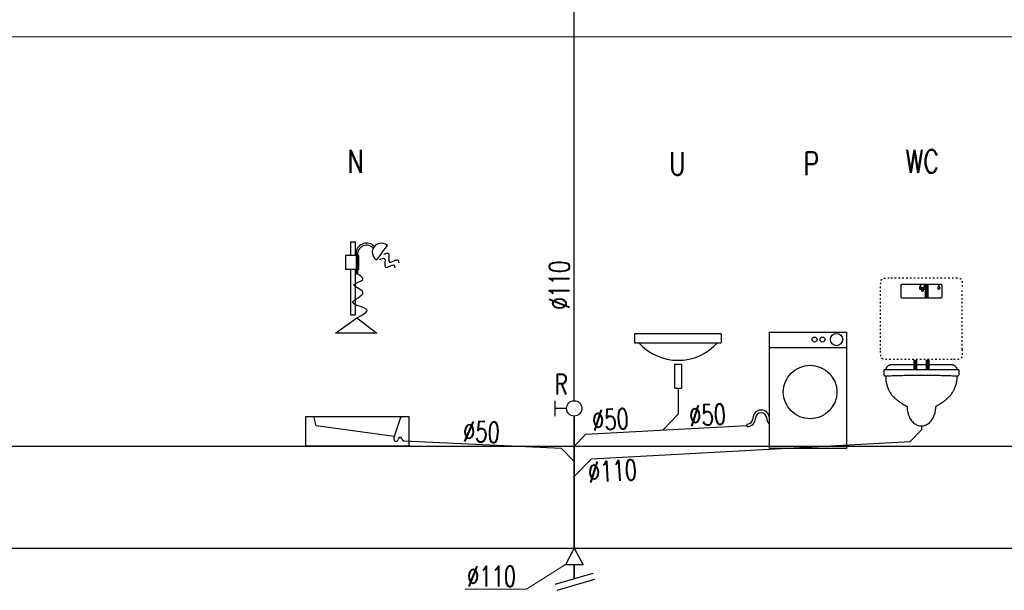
# Model space of a CAD drawing. Extents: x -220312 to -8310, y -91840 to 81907.
# Tile 125 of 128: x -42594 to -34878, y -44481 to -40008. Entities that reach past the tile are written whole.
import ezdxf

# ---------------------------------------------------------------- set-up
doc = ezdxf.new("R2010")
doc.units = 0
doc.header["$MEASUREMENT"] = 0
doc.linetypes.add('ACAD_ISO03W100', pattern=[30, 12, -18])
for name, color, linetype in [('#armatura', 7, 'Continuous'), ('_opis', 3, 'Continuous'), ('_TABELA', 7, 'Continuous')]:
    doc.layers.add(name, color=color, linetype=linetype)
for name, color, linetype, lineweight in [('#kan.san', 34, 'Continuous', 30), ('#ks', 34, 'Continuous', 30), ('IS_Kanalizacja_sanitarna_grawitacyjna', 34, 'ACAD_ISO03W100', 30), ('Istniejące stropy_Nr_Pióra__5', 7, 'Continuous', 13)]:
    doc.layers.add(name, color=color, linetype=linetype, lineweight=lineweight)
doc.styles.add('ROMANS', font='romans.shx', dxfattribs={"width": 0.85, "height": 0.11})

msp = doc.modelspace()

# ---------------------------------------------------------------- linework, layer by layer
at = {"layer": '#armatura', "color": 3, "linetype": 'Continuous', "ltscale": 0.5}
for p, q in [((-39997.8, -41856.4), (-39997.8, -41750.7)), ((-39997.8, -41750.7), (-39963.1, -41750.7)), ((-39963.1, -41856.4), (-39963.1, -41750.7)), ((-39754.7, -41835.3), (-39711.9, -41779.2)), ((-39936.1, -41856.4), (-40041.3, -41856.4)), ((-40041.3, -41856.4), (-40041.3, -41966.1)), ((-39958.1, -41829.9), (-39958.1, -41999.4)), ((-39945.3, -41852.8), (-39945.3, -41999.4)), ((-39936.1, -41966.1), (-39936.1, -41856.4)), ((-39754.7, -41835.3), (-39797.5, -41891.3)), ((-39936.1, -41966.1), (-40041.3, -41966.1)), ((-39997.8, -42322.6), (-39997.8, -41966.1)), ((-39963.1, -42322.6), (-39963.1, -41966.1)), ((-39945.3, -41999.4), (-39958.1, -41999.4)), ((-40119.3, -42465.2), (-39952.8, -42345.8)), ((-39997.8, -42322.6), (-39963.1, -42322.6)), ((-39952.8, -42345.8), (-39796.4, -42465.2)), ((-39796.4, -42465.2), (-40119.3, -42465.2))]:
    msp.add_line(p, q, dxfattribs=at)
at = {"layer": '#armatura', "color": 3, "ltscale": 0.008}
for p, q in [((-37096.7, -42470.5), (-37777, -42470.5)), ((-37777, -42470.5), (-37777, -42540.2)), ((-37096.7, -42470.5), (-37096.7, -42540.2)), ((-37777, -42540.2), (-37096.7, -42540.2)), ((-37460, -42897.5), (-37460, -42710)), ((-37460, -42710), (-37408.5, -42710)), ((-37408.5, -42710), (-37408.5, -42897.5)), ((-37460, -42897.5), (-37408.5, -42897.5))]:
    msp.add_line(p, q, dxfattribs=at)
at = {"layer": '#armatura', "color": 3}
for p, q in [((-36719, -42577.7), (-36114.2, -42577.7)), ((-36893, -43198.3), (-36893, -43177.9)), ((-39659.7, -43298.1), (-39659.7, -43275.1))]:
    msp.add_line(p, q, dxfattribs=at)
msp.add_lwpolyline([(-36114.2, -43370.5), (-36719, -43370.5), (-36719, -42458.8), (-36114.2, -42458.8)], close=True, dxfattribs=at)
at = {"layer": '#armatura', "color": 3, "linetype": 'Continuous', "ltscale": 0.5}
for points in [[(-39545.2, -43352.5), (-40350.2, -43352.5), (-40350.2, -43120.2), (-39545.2, -43120.2)], [(-39659.7, -43275.1), (-40269.3, -43190.9), (-40289.6, -43120.2), (-39605.8, -43120.2)]]:
    msp.add_lwpolyline(points, close=True, dxfattribs=at)
at = {"layer": '#armatura', "color": 3}
for centre, radius in [((-36364.5, -42515.6), 19.6), ((-36302.2, -42515.6), 19.6), ((-36192.4, -42515.6), 48.5), ((-36399.7, -42927), 209.9)]:
    msp.add_circle(centre, radius, dxfattribs=at)
at = {"layer": '#armatura', "color": 3, "linetype": 'Continuous', "ltscale": 0.5}
for centre, radius, start, end in [((-39875.3, -41843.1), 83.9, 43.41787, 170.91581), ((-39875.6, -41846.5), 70, 42.07049, 185.16329), ((-39760.2, -41831.1), 70.9, 47.06684, 238.18928)]:
    msp.add_arc(centre, radius, start, end, dxfattribs=at)
at = {"layer": '#armatura', "color": 3, "ltscale": 0.008}
msp.add_arc((-37434.2, -42264.8), 413.7, 221.51789, 318.25744, dxfattribs=at)
at = {"layer": '#armatura', "color": 3}
for centre, radius, start, end in [((-36783.7, -43133.5), 64.8, 3.41258, 180), ((-36783.7, -43133.5), 44.4, 0, 180), ((-36893, -43133.5), 64.8, 270, 0), ((-36893, -43133.5), 44.4, 270, 0), ((-36674.5, -43131.1), 64.8, 182.12873, 226.6652), ((-39612.8, -43298.1), 15.7, 0.00003, 180.00003), ((-39644.1, -43298.1), 15.7, 180.00003, 0.00003)]:
    msp.add_arc(centre, radius, start, end, dxfattribs=at)
at = {"layer": '#armatura', "color": 3, "linetype": 'Continuous', "ltscale": 0.5}
for points in [[(-39772.6, -41888.6), (-39735.9, -41880.1), (-39726, -41949.2), (-39659.7, -41933.7), (-39654.1, -41954.8)], [(-39741.5, -41847.7), (-39704.9, -41839.3), (-39695, -41908.3), (-39628.7, -41892.8), (-39623, -41914)], [(-39952.8, -42345.8), (-39873.7, -42282.5), (-39982.4, -42221.9), (-39904, -42146.2), (-39974.8, -42085.6), (-39904, -42045.1), (-39951.7, -41999.4)]]:
    msp.add_spline(points, degree=3, dxfattribs=at)
at = {"layer": '#kan.san', "color": 34, "ltscale": 0.5}
for p, q in [((-37434.2, -42897.5), (-37433.6, -43100.5)), ((-37433.2, -43100.1), (-37555, -43225.6)), ((-38157.4, -43258.3), (-36893, -43189.6)), ((-35527.2, -43192.5), (-35527.2, -43223.9)), ((-38157.4, -43258.3), (-38248.4, -43352.5)), ((-35527.2, -43223.9), (-35615.1, -43314.8)), ((-39597.1, -43298.1), (-39581.9, -43313.3)), ((-38348.2, -43368.8), (-39581.9, -43313.3)), ((-38114.1, -43450.6), (-35615.1, -43314.8)), ((-38348.2, -43368.8), (-38248.4, -43472)), ((-38114.1, -43450.6), (-38248.4, -43589.6))]:
    msp.add_line(p, q, dxfattribs=at)
at = {"layer": '#kan.san', "color": 34}
for p, q in [((-38400.7, -42995.2), (-38400.7, -43115.2)), ((-38308.6, -43055.2), (-38400.7, -43055.2)), ((-38248.4, -44390.1), (-38248.4, -44282))]:
    msp.add_line(p, q, dxfattribs=at)
at = {"layer": '#kan.san', "color": 3, "lineweight": -3, "ltscale": 0.01, "const_width": 32}
for points in [[(-35487.2, -42080.5), (-35487.2, -42192.5)], [(-35575.2, -42672.5), (-35575.2, -42752.5)], [(-35479.2, -42672.5), (-35479.2, -42752.5)]]:
    msp.add_lwpolyline(points, dxfattribs=at)
at = {"layer": '#kan.san', "color": 34}
msp.add_circle((-38248.4, -43055.2), 60.2, dxfattribs=at)
at = {"layer": '#kan.san', "color": 3, "linetype": 'ACAD_ISO03W100', "lineweight": -3}
for points, knots in [([(-35847.2, -42112.5), (-35847.2, -42105.9), (-35847.2, -42093.8), (-35846.9, -42077.4), (-35845.9, -42064.1), (-35843.9, -42053.6), (-35840.3, -42045.4), (-35834.3, -42039.4), (-35826.1, -42035.8), (-35815.6, -42033.8), (-35802.3, -42032.8), (-35785.9, -42032.5), (-35773.8, -42032.5), (-35767.2, -42032.5)], [0, 0, 0, 0, 0.01243432, 0.02261803, 0.03080098, 0.03729996, 0.0425926, 0.04742706, 0.0527197, 0.05921868, 0.06740164, 0.07758535, 0.09001967, 0.09001967, 0.09001967, 0.09001967]), ([(-35287.2, -42032.5), (-35280.6, -42032.5), (-35268.5, -42032.5), (-35252.1, -42032.8), (-35238.8, -42033.8), (-35228.3, -42035.8), (-35220.1, -42039.4), (-35214.2, -42045.4), (-35210.5, -42053.6), (-35208.5, -42064.1), (-35207.5, -42077.4), (-35207.2, -42093.8), (-35207.2, -42105.9), (-35207.2, -42112.5)], [0, 0, 0, 0, 0.01243432, 0.02261803, 0.03080098, 0.03729996, 0.0425926, 0.04742706, 0.0527197, 0.05921868, 0.06740164, 0.07758535, 0.09001967, 0.09001967, 0.09001967, 0.09001967]), ([(-35767.2, -42672.5), (-35773.8, -42672.5), (-35785.9, -42672.5), (-35802.3, -42672.2), (-35815.6, -42671.2), (-35826.1, -42669.2), (-35834.3, -42665.5), (-35840.3, -42659.6), (-35843.9, -42651.3), (-35845.9, -42640.8), (-35846.9, -42627.6), (-35847.2, -42611.2), (-35847.2, -42599.1), (-35847.2, -42592.5)], [0, 0, 0, 0, 0.01243432, 0.02261803, 0.03080098, 0.03729996, 0.0425926, 0.04742706, 0.0527197, 0.05921868, 0.06740164, 0.07758535, 0.09001967, 0.09001967, 0.09001967, 0.09001967]), ([(-35207.2, -42592.5), (-35207.2, -42599.1), (-35207.2, -42611.2), (-35207.5, -42627.6), (-35208.5, -42640.8), (-35210.5, -42651.3), (-35214.2, -42659.6), (-35220.1, -42665.5), (-35228.3, -42669.2), (-35238.8, -42671.2), (-35252.1, -42672.2), (-35268.5, -42672.5), (-35280.6, -42672.5), (-35287.2, -42672.5)], [0, 0, 0, 0, 0.01243432, 0.02261803, 0.03080098, 0.03729996, 0.0425926, 0.04742706, 0.0527197, 0.05921868, 0.06740164, 0.07758535, 0.09001967, 0.09001967, 0.09001967, 0.09001967]), ([(-35287.2, -42672.5), (-35301.1, -42672.5), (-35328.1, -42672.5), (-35367.4, -42672.5), (-35404.9, -42672.5), (-35441.7, -42672.5), (-35478.8, -42672.5), (-35517.4, -42672.5), (-35558.5, -42672.5), (-35603.2, -42672.5), (-35652.6, -42672.5), (-35707.8, -42672.5), (-35746.6, -42672.5), (-35767.2, -42672.5)], [0, 0, 0, 0, 0.0261458, 0.0504884, 0.073704, 0.0964688, 0.1194591, 0.1433509, 0.1688204, 0.196544, 0.2271976, 0.2614576, 0.3, 0.3, 0.3, 0.3])]:
    msp.add_open_spline(points, degree=3, knots=knots, dxfattribs=at)
for points in [[(-35767.2, -42032.5), (-35752.7, -42032.5), (-35723.6, -42032.5), (-35679.9, -42032.5), (-35636.3, -42032.5), (-35592.7, -42032.5), (-35549, -42032.5), (-35505.4, -42032.5), (-35461.7, -42032.5), (-35418.1, -42032.5), (-35374.5, -42032.5), (-35330.8, -42032.5), (-35301.7, -42032.5), (-35287.2, -42032.5)], [(-35847.2, -42592.5), (-35847.2, -42577.9), (-35847.2, -42548.9), (-35847.2, -42505.2), (-35847.2, -42461.6), (-35847.2, -42417.9), (-35847.2, -42374.3), (-35847.2, -42330.7), (-35847.2, -42287), (-35847.2, -42243.4), (-35847.2, -42199.8), (-35847.2, -42156.1), (-35847.2, -42127), (-35847.2, -42112.5)], [(-35207.2, -42592.5), (-35207.2, -42577.9), (-35207.2, -42548.9), (-35207.2, -42505.2), (-35207.2, -42461.6), (-35207.2, -42417.9), (-35207.2, -42374.3), (-35207.2, -42330.7), (-35207.2, -42287), (-35207.2, -42243.4), (-35207.2, -42199.8), (-35207.2, -42156.1), (-35207.2, -42127), (-35207.2, -42112.5)]]:
    msp.add_open_spline(points, degree=3, dxfattribs=at)
at = {"layer": '#kan.san', "color": 3, "lineweight": -3, "ltscale": 0.01}
for points, knots in [([(-35687.2, -42112.5), (-35687.2, -42109.8), (-35687.2, -42105), (-35687.1, -42098.4), (-35686.7, -42093.1), (-35685.9, -42088.9), (-35684.4, -42085.7), (-35682, -42083.3), (-35678.7, -42081.8), (-35674.5, -42081), (-35669.3, -42080.6), (-35662.7, -42080.5), (-35657.9, -42080.5), (-35655.2, -42080.5)], [0, 0, 0, 0, 0.00497373, 0.00904721, 0.01232039, 0.01491998, 0.01703704, 0.01897083, 0.02108788, 0.02368747, 0.02696065, 0.03103414, 0.03600787, 0.03600787, 0.03600787, 0.03600787]), ([(-35687.2, -42160.5), (-35687.2, -42158.5), (-35687.2, -42154.8), (-35687.2, -42149.7), (-35687.2, -42145.4), (-35687.2, -42141.6), (-35687.2, -42138.2), (-35687.2, -42134.8), (-35687.2, -42131.3), (-35687.2, -42127.6), (-35687.2, -42123.2), (-35687.2, -42118.1), (-35687.2, -42114.5), (-35687.2, -42112.5)], [0, 0, 0, 0, 0.00374155, 0.00687453, 0.00953418, 0.01185575, 0.01397446, 0.01602554, 0.01814425, 0.02046582, 0.02312547, 0.02625845, 0.03, 0.03, 0.03, 0.03]), ([(-35655.2, -42080.5), (-35647, -42080.5), (-35631.3, -42080.5), (-35608.8, -42080.5), (-35588, -42080.5), (-35568.3, -42080.5), (-35548.8, -42080.5), (-35528.9, -42080.5), (-35507.8, -42080.5), (-35484.9, -42080.5), (-35459.4, -42080.5), (-35430.5, -42080.5), (-35410.1, -42080.5), (-35399.2, -42080.5)], [0, 0, 0, 0, 0.015447, 0.0293614, 0.0421938, 0.0543952, 0.0664162, 0.0787077, 0.0917205, 0.1059053, 0.121713, 0.1395943, 0.16, 0.16, 0.16, 0.16]), ([(-35535.2, -42088.5), (-35535.2, -42089.2), (-35535.3, -42090.7), (-35535.9, -42092.9), (-35536.6, -42095.1), (-35537.6, -42097.2), (-35538.7, -42099.4), (-35539.7, -42101.6), (-35540.8, -42103.7), (-35541.8, -42105.9), (-35542.5, -42108.1), (-35543.1, -42110.3), (-35543.2, -42111.8), (-35543.2, -42112.5)], [0, 0, 0, 0, 0.0013686, 0.00276912, 0.00421381, 0.00569952, 0.00721335, 0.0087371, 0.01025093, 0.01173665, 0.01318133, 0.01458185, 0.01595045, 0.01595045, 0.01595045, 0.01595045]), ([(-35543.2, -42112.5), (-35543.2, -42112.6), (-35543.2, -42112.8), (-35543.2, -42113.3), (-35543, -42114), (-35542.8, -42114.9), (-35542.5, -42116), (-35541.9, -42117.1), (-35541.2, -42118.1), (-35540.1, -42119.1), (-35538.8, -42119.9), (-35537.1, -42120.4), (-35535.9, -42120.5), (-35535.2, -42120.5)], [0, 0, 0, 0, 0.000116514, 0.000436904, 0.000919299, 0.001525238, 0.002221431, 0.002982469, 0.003794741, 0.004661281, 0.005605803, 0.006672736, 0.007921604, 0.007921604, 0.007921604, 0.007921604]), ([(-35527.2, -42112.5), (-35527.2, -42111.8), (-35527.3, -42110.3), (-35527.9, -42108.1), (-35528.6, -42105.9), (-35529.6, -42103.7), (-35530.7, -42101.6), (-35531.7, -42099.4), (-35532.8, -42097.2), (-35533.8, -42095.1), (-35534.5, -42092.9), (-35535.1, -42090.7), (-35535.2, -42089.2), (-35535.2, -42088.5)], [0, 0, 0, 0, 0.0013686, 0.00276912, 0.00421381, 0.00569952, 0.00721335, 0.0087371, 0.01025093, 0.01173665, 0.01318133, 0.01458185, 0.01595045, 0.01595045, 0.01595045, 0.01595045]), ([(-35535.2, -42120.5), (-35534.5, -42120.5), (-35533.3, -42120.4), (-35531.6, -42119.9), (-35530.3, -42119.1), (-35529.3, -42118.1), (-35528.5, -42117.1), (-35527.9, -42116), (-35527.6, -42114.9), (-35527.4, -42114), (-35527.3, -42113.3), (-35527.2, -42112.8), (-35527.2, -42112.6), (-35527.2, -42112.5)], [0, 0, 0, 0, 0.001248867, 0.002315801, 0.003260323, 0.004126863, 0.004939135, 0.005700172, 0.006396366, 0.007002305, 0.007484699, 0.007805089, 0.007921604, 0.007921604, 0.007921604, 0.007921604]), ([(-35519.2, -42104.5), (-35519.2, -42105.2), (-35519.3, -42106.7), (-35519.9, -42108.9), (-35520.6, -42111.1), (-35521.6, -42113.2), (-35522.7, -42115.4), (-35523.7, -42117.6), (-35524.8, -42119.7), (-35525.8, -42121.9), (-35526.5, -42124.1), (-35527.1, -42126.3), (-35527.2, -42127.8), (-35527.2, -42128.5)], [0, 0, 0, 0, 0.0013686, 0.00276912, 0.00421381, 0.00569952, 0.00721335, 0.0087371, 0.01025093, 0.01173665, 0.01318133, 0.01458185, 0.01595045, 0.01595045, 0.01595045, 0.01595045]), ([(-35527.2, -42128.5), (-35527.2, -42128.6), (-35527.2, -42128.8), (-35527.2, -42129.3), (-35527, -42130), (-35526.8, -42130.9), (-35526.5, -42132), (-35525.9, -42133.1), (-35525.2, -42134.1), (-35524.1, -42135.1), (-35522.8, -42135.9), (-35521.1, -42136.4), (-35519.9, -42136.5), (-35519.2, -42136.5)], [0, 0, 0, 0, 0.000116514, 0.000436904, 0.000919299, 0.001525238, 0.002221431, 0.002982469, 0.003794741, 0.004661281, 0.005605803, 0.006672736, 0.007921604, 0.007921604, 0.007921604, 0.007921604]), ([(-35511.2, -42128.5), (-35511.2, -42127.8), (-35511.3, -42126.3), (-35511.9, -42124.1), (-35512.6, -42121.9), (-35513.6, -42119.7), (-35514.7, -42117.6), (-35515.7, -42115.4), (-35516.8, -42113.2), (-35517.8, -42111.1), (-35518.5, -42108.9), (-35519.1, -42106.7), (-35519.2, -42105.2), (-35519.2, -42104.5)], [0, 0, 0, 0, 0.0013686, 0.00276912, 0.00421381, 0.00569952, 0.00721335, 0.0087371, 0.01025093, 0.01173665, 0.01318133, 0.01458185, 0.01595045, 0.01595045, 0.01595045, 0.01595045]), ([(-35519.2, -42136.5), (-35518.5, -42136.5), (-35517.3, -42136.4), (-35515.6, -42135.9), (-35514.3, -42135.1), (-35513.3, -42134.1), (-35512.5, -42133.1), (-35511.9, -42132), (-35511.6, -42130.9), (-35511.4, -42130), (-35511.3, -42129.3), (-35511.2, -42128.8), (-35511.2, -42128.6), (-35511.2, -42128.5)], [0, 0, 0, 0, 0.001248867, 0.002315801, 0.003260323, 0.004126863, 0.004939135, 0.005700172, 0.006396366, 0.007002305, 0.007484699, 0.007805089, 0.007921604, 0.007921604, 0.007921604, 0.007921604]), ([(-35503.2, -42088.5), (-35503.2, -42089.2), (-35503.3, -42090.7), (-35503.9, -42092.9), (-35504.6, -42095.1), (-35505.6, -42097.2), (-35506.7, -42099.4), (-35507.7, -42101.6), (-35508.8, -42103.7), (-35509.8, -42105.9), (-35510.5, -42108.1), (-35511.1, -42110.3), (-35511.2, -42111.8), (-35511.2, -42112.5)], [0, 0, 0, 0, 0.0013686, 0.00276912, 0.00421381, 0.00569952, 0.00721335, 0.0087371, 0.01025093, 0.01173665, 0.01318133, 0.01458185, 0.01595045, 0.01595045, 0.01595045, 0.01595045]), ([(-35511.2, -42112.5), (-35511.2, -42112.6), (-35511.2, -42112.8), (-35511.2, -42113.3), (-35511, -42114), (-35510.8, -42114.9), (-35510.5, -42116), (-35509.9, -42117.1), (-35509.2, -42118.1), (-35508.1, -42119.1), (-35506.8, -42119.9), (-35505.1, -42120.4), (-35503.9, -42120.5), (-35503.2, -42120.5)], [0, 0, 0, 0, 0.000116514, 0.000436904, 0.000919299, 0.001525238, 0.002221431, 0.002982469, 0.003794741, 0.004661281, 0.005605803, 0.006672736, 0.007921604, 0.007921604, 0.007921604, 0.007921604]), ([(-35495.2, -42112.5), (-35495.2, -42111.8), (-35495.3, -42110.3), (-35495.9, -42108.1), (-35496.6, -42105.9), (-35497.6, -42103.7), (-35498.7, -42101.6), (-35499.7, -42099.4), (-35500.8, -42097.2), (-35501.8, -42095.1), (-35502.5, -42092.9), (-35503.1, -42090.7), (-35503.2, -42089.2), (-35503.2, -42088.5)], [0, 0, 0, 0, 0.0013686, 0.00276912, 0.00421381, 0.00569952, 0.00721335, 0.0087371, 0.01025093, 0.01173665, 0.01318133, 0.01458185, 0.01595045, 0.01595045, 0.01595045, 0.01595045]), ([(-35503.2, -42120.5), (-35502.5, -42120.5), (-35501.3, -42120.4), (-35499.6, -42119.9), (-35498.3, -42119.1), (-35497.3, -42118.1), (-35496.5, -42117.1), (-35495.9, -42116), (-35495.6, -42114.9), (-35495.4, -42114), (-35495.3, -42113.3), (-35495.2, -42112.8), (-35495.2, -42112.6), (-35495.2, -42112.5)], [0, 0, 0, 0, 0.001248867, 0.002315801, 0.003260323, 0.004126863, 0.004939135, 0.005700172, 0.006396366, 0.007002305, 0.007484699, 0.007805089, 0.007921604, 0.007921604, 0.007921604, 0.007921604]), ([(-35399.2, -42080.5), (-35396.6, -42080.5), (-35391.7, -42080.5), (-35385.2, -42080.6), (-35379.9, -42081), (-35375.7, -42081.8), (-35372.4, -42083.3), (-35370, -42085.7), (-35368.5, -42088.9), (-35367.7, -42093.1), (-35367.3, -42098.4), (-35367.2, -42105), (-35367.2, -42109.8), (-35367.2, -42112.5)], [0, 0, 0, 0, 0.00497373, 0.00904721, 0.01232039, 0.01491998, 0.01703704, 0.01897083, 0.02108788, 0.02368747, 0.02696065, 0.03103414, 0.03600787, 0.03600787, 0.03600787, 0.03600787]), ([(-35391.2, -42088.5), (-35391.2, -42089.2), (-35391.3, -42090.7), (-35391.9, -42092.9), (-35392.6, -42095.1), (-35393.6, -42097.2), (-35394.7, -42099.4), (-35395.7, -42101.6), (-35396.8, -42103.7), (-35397.8, -42105.9), (-35398.5, -42108.1), (-35399.1, -42110.3), (-35399.2, -42111.8), (-35399.2, -42112.5)], [0, 0, 0, 0, 0.0013686, 0.00276912, 0.00421381, 0.00569952, 0.00721335, 0.0087371, 0.01025093, 0.01173665, 0.01318133, 0.01458185, 0.01595045, 0.01595045, 0.01595045, 0.01595045]), ([(-35399.2, -42112.5), (-35399.2, -42112.6), (-35399.2, -42112.8), (-35399.2, -42113.3), (-35399, -42114), (-35398.8, -42114.9), (-35398.5, -42116), (-35397.9, -42117.1), (-35397.2, -42118.1), (-35396.1, -42119.1), (-35394.8, -42119.9), (-35393.1, -42120.4), (-35391.9, -42120.5), (-35391.2, -42120.5)], [0, 0, 0, 0, 0.000116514, 0.000436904, 0.000919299, 0.001525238, 0.002221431, 0.002982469, 0.003794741, 0.004661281, 0.005605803, 0.006672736, 0.007921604, 0.007921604, 0.007921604, 0.007921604]), ([(-35383.2, -42112.5), (-35383.2, -42111.8), (-35383.3, -42110.3), (-35383.9, -42108.1), (-35384.6, -42105.9), (-35385.6, -42103.7), (-35386.7, -42101.6), (-35387.7, -42099.4), (-35388.8, -42097.2), (-35389.8, -42095.1), (-35390.5, -42092.9), (-35391.1, -42090.7), (-35391.2, -42089.2), (-35391.2, -42088.5)], [0, 0, 0, 0, 0.0013686, 0.00276912, 0.00421381, 0.00569952, 0.00721335, 0.0087371, 0.01025093, 0.01173665, 0.01318133, 0.01458185, 0.01595045, 0.01595045, 0.01595045, 0.01595045]), ([(-35391.2, -42120.5), (-35390.5, -42120.5), (-35389.3, -42120.4), (-35387.6, -42119.9), (-35386.3, -42119.1), (-35385.3, -42118.1), (-35384.5, -42117.1), (-35383.9, -42116), (-35383.6, -42114.9), (-35383.4, -42114), (-35383.3, -42113.3), (-35383.2, -42112.8), (-35383.2, -42112.6), (-35383.2, -42112.5)], [0, 0, 0, 0, 0.001248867, 0.002315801, 0.003260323, 0.004126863, 0.004939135, 0.005700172, 0.006396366, 0.007002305, 0.007484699, 0.007805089, 0.007921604, 0.007921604, 0.007921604, 0.007921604]), ([(-35367.2, -42112.5), (-35367.2, -42114.5), (-35367.2, -42118.1), (-35367.2, -42123.2), (-35367.2, -42127.6), (-35367.2, -42131.3), (-35367.2, -42134.8), (-35367.2, -42138.2), (-35367.2, -42141.6), (-35367.2, -42145.4), (-35367.2, -42149.7), (-35367.2, -42154.8), (-35367.2, -42158.5), (-35367.2, -42160.5)], [0, 0, 0, 0, 0.00374155, 0.00687453, 0.00953418, 0.01185575, 0.01397446, 0.01602554, 0.01814425, 0.02046582, 0.02312547, 0.02625845, 0.03, 0.03, 0.03, 0.03]), ([(-35655.2, -42192.5), (-35657.9, -42192.5), (-35662.7, -42192.5), (-35669.3, -42192.4), (-35674.5, -42192), (-35678.7, -42191.2), (-35682, -42189.7), (-35684.4, -42187.3), (-35685.9, -42184), (-35686.7, -42179.8), (-35687.1, -42174.5), (-35687.2, -42168), (-35687.2, -42163.1), (-35687.2, -42160.5)], [0, 0, 0, 0, 0.00497373, 0.00904721, 0.01232039, 0.01491998, 0.01703704, 0.01897083, 0.02108788, 0.02368747, 0.02696065, 0.03103414, 0.03600787, 0.03600787, 0.03600787, 0.03600787]), ([(-35399.2, -42192.5), (-35408.5, -42192.5), (-35425.7, -42192.5), (-35449.6, -42192.5), (-35470.3, -42192.5), (-35489, -42192.5), (-35506.6, -42192.5), (-35524.5, -42192.5), (-35543.8, -42192.5), (-35565.6, -42192.5), (-35591, -42192.5), (-35621.3, -42192.5), (-35643.2, -42192.5), (-35655.2, -42192.5)], [0, 0, 0, 0, 0.0174756, 0.0322014, 0.0448986, 0.0562885, 0.0670924, 0.0780316, 0.0898272, 0.1032006, 0.118873, 0.1375657, 0.16, 0.16, 0.16, 0.16]), ([(-35367.2, -42160.5), (-35367.2, -42163.1), (-35367.2, -42168), (-35367.3, -42174.5), (-35367.7, -42179.8), (-35368.5, -42184), (-35370, -42187.3), (-35372.4, -42189.7), (-35375.7, -42191.2), (-35379.9, -42192), (-35385.2, -42192.4), (-35391.7, -42192.5), (-35396.6, -42192.5), (-35399.2, -42192.5)], [0, 0, 0, 0, 0.00497373, 0.00904721, 0.01232039, 0.01491998, 0.01703704, 0.01897083, 0.02108788, 0.02368747, 0.02696065, 0.03103414, 0.03600787, 0.03600787, 0.03600787, 0.03600787]), ([(-35807.2, -42752.5), (-35806.5, -42750.3), (-35804.9, -42746.2), (-35802.2, -42740.3), (-35799.2, -42734.8), (-35795.8, -42729.9), (-35792.2, -42725.5), (-35788.4, -42721.6), (-35784.4, -42718.4), (-35780.2, -42715.8), (-35776, -42713.9), (-35771.6, -42712.8), (-35768.7, -42712.5), (-35767.2, -42712.5)], [0, 0, 0, 0, 0.00423186, 0.00830097, 0.01220149, 0.01592844, 0.01947867, 0.02285217, 0.02605368, 0.02909475, 0.03199625, 0.03479091, 0.03752535, 0.03752535, 0.03752535, 0.03752535]), ([(-35767.2, -42712.5), (-35745.1, -42712.5), (-35705.7, -42712.5), (-35652.4, -42712.5), (-35609.8, -42712.5), (-35575, -42712.5), (-35544.6, -42712.5), (-35515.6, -42712.5), (-35484.9, -42712.5), (-35449.2, -42712.5), (-35405.5, -42712.5), (-35350.6, -42712.5), (-35309.9, -42712.5), (-35287.2, -42712.5)], [0, 0, 0, 0, 0.0413599, 0.0740195, 0.0999399, 0.1210819, 0.1394065, 0.1568745, 0.175447, 0.1970849, 0.2237491, 0.2574005, 0.3, 0.3, 0.3, 0.3]), ([(-35287.2, -42712.5), (-35285.7, -42712.5), (-35282.8, -42712.8), (-35278.4, -42713.9), (-35274.2, -42715.8), (-35270, -42718.4), (-35266, -42721.6), (-35262.2, -42725.5), (-35258.6, -42729.9), (-35255.3, -42734.8), (-35252.2, -42740.3), (-35249.5, -42746.2), (-35247.9, -42750.3), (-35247.2, -42752.5)], [0, 0, 0, 0, 0.00273444, 0.00552909, 0.00843059, 0.01147167, 0.01467318, 0.01804667, 0.02159691, 0.02532386, 0.02922438, 0.03329349, 0.03752535, 0.03752535, 0.03752535, 0.03752535]), ([(-35807.2, -42752.5), (-35808.5, -42752.5), (-35810.9, -42752.5), (-35814.2, -42752.6), (-35816.9, -42752.9), (-35819, -42753.5), (-35820.7, -42754.7), (-35821.9, -42756.5), (-35822.5, -42758.9), (-35823, -42762), (-35823.1, -42766), (-35823.2, -42770.9), (-35823.2, -42774.5), (-35823.2, -42776.5)], [0, 0, 0, 0, 0.00248688, 0.00452447, 0.00616882, 0.00750526, 0.00868128, 0.00991384, 0.01141668, 0.01334144, 0.01579113, 0.01884568, 0.02257596, 0.02257596, 0.02257596, 0.02257596]), ([(-35823.2, -42776.5), (-35823.2, -42777.9), (-35823.2, -42780.5), (-35823.1, -42784.3), (-35822.9, -42787.7), (-35822.5, -42790.7), (-35821.8, -42793.3), (-35820.7, -42795.6), (-35819.1, -42797.4), (-35817, -42798.8), (-35814.3, -42799.8), (-35811, -42800.4), (-35808.5, -42800.5), (-35807.2, -42800.5)], [0, 0, 0, 0, 0.00260332, 0.00495928, 0.00707154, 0.00895171, 0.01062718, 0.01215261, 0.01362068, 0.01515861, 0.01690281, 0.01897256, 0.0214625, 0.0214625, 0.0214625, 0.0214625]), ([(-35247.2, -42752.5), (-35265.3, -42752.5), (-35301.4, -42752.5), (-35355.2, -42752.5), (-35408.5, -42752.5), (-35461.2, -42752.5), (-35513.2, -42752.5), (-35564.5, -42752.5), (-35614.9, -42752.5), (-35664.4, -42752.5), (-35712.9, -42752.5), (-35760.4, -42752.5), (-35791.7, -42752.5), (-35807.2, -42752.5)], [0, 0, 0, 0, 0.0339594, 0.0676258, 0.1009542, 0.1338993, 0.1664162, 0.1984598, 0.229985, 0.2609467, 0.2912998, 0.3209992, 0.35, 0.35, 0.35, 0.35]), ([(-35807.2, -42800.5), (-35789.8, -42799.8), (-35755.2, -42798.4), (-35703.3, -42796.9), (-35651.8, -42795.7), (-35600.6, -42794.9), (-35549.7, -42794.5), (-35498.9, -42794.5), (-35448.4, -42794.9), (-35397.9, -42795.7), (-35347.6, -42796.9), (-35297.4, -42798.4), (-35263.9, -42799.8), (-35247.2, -42800.5)], [0, 0, 0, 0, 0.0326306, 0.0650275, 0.0972149, 0.1292172, 0.1610589, 0.1927644, 0.2243581, 0.2558647, 0.2873085, 0.3187141, 0.350106, 0.350106, 0.350106, 0.350106]), ([(-35807.2, -42800.5), (-35807.2, -42812.2), (-35806.1, -42834.7), (-35800.6, -42866.5), (-35791.6, -42895.1), (-35779.6, -42920.6), (-35764.9, -42943.3), (-35747.9, -42963.6), (-35728.8, -42981.8), (-35708.1, -42998.3), (-35686, -43013.3), (-35663, -43027.3), (-35647.2, -43036.1), (-35639.2, -43040.5)], [0, 0, 0, 0, 0.022009, 0.0420139, 0.0604947, 0.0779125, 0.0946803, 0.1111371, 0.1275324, 0.1440256, 0.1606965, 0.1775602, 0.1945849, 0.1945849, 0.1945849, 0.1945849]), ([(-35415.2, -43040.5), (-35407.9, -43036.1), (-35393.1, -43027.2), (-35371.2, -43013.2), (-35349.7, -42998.2), (-35329.1, -42981.7), (-35309.8, -42963.6), (-35292.2, -42943.3), (-35276.8, -42920.6), (-35264.1, -42895.1), (-35254.5, -42866.6), (-35248.5, -42834.7), (-35247.2, -42812.2), (-35247.2, -42800.5)], [0, 0, 0, 0, 0.0160517, 0.0323232, 0.0487165, 0.0651746, 0.0817004, 0.0983761, 0.11538, 0.1329948, 0.1516015, 0.1716595, 0.193675, 0.193675, 0.193675, 0.193675]), ([(-35231.2, -42776.5), (-35231.2, -42774.5), (-35231.2, -42770.9), (-35231.3, -42766), (-35231.5, -42762), (-35231.9, -42758.9), (-35232.5, -42756.5), (-35233.7, -42754.7), (-35235.4, -42753.5), (-35237.5, -42752.9), (-35240.2, -42752.6), (-35243.5, -42752.5), (-35245.9, -42752.5), (-35247.2, -42752.5)], [0, 0, 0, 0, 0.00373029, 0.00678483, 0.00923453, 0.01115929, 0.01266213, 0.01389468, 0.0150707, 0.01640714, 0.0180515, 0.02008909, 0.02257596, 0.02257596, 0.02257596, 0.02257596]), ([(-35247.2, -42800.5), (-35245.9, -42800.5), (-35243.4, -42800.4), (-35240.1, -42799.8), (-35237.4, -42798.8), (-35235.3, -42797.4), (-35233.7, -42795.6), (-35232.6, -42793.3), (-35231.9, -42790.7), (-35231.5, -42787.7), (-35231.3, -42784.3), (-35231.2, -42780.5), (-35231.2, -42777.9), (-35231.2, -42776.5)], [0, 0, 0, 0, 0.00248994, 0.00455969, 0.00630389, 0.00784182, 0.00930989, 0.01083532, 0.01251079, 0.01439096, 0.01650323, 0.01885919, 0.0214625, 0.0214625, 0.0214625, 0.0214625]), ([(-35639.2, -43040.5), (-35639.2, -43048.9), (-35638.4, -43065.1), (-35634.5, -43088.4), (-35628.4, -43109.5), (-35620.3, -43128.4), (-35610.3, -43145.1), (-35598.8, -43159.4), (-35586.1, -43171.2), (-35572.3, -43180.6), (-35557.7, -43187.4), (-35542.6, -43191.5), (-35532.3, -43192.5), (-35527.2, -43192.5)], [0, 0, 0, 0, 0.0157588, 0.0304114, 0.0440832, 0.05689, 0.068938, 0.0803261, 0.091148, 0.1014962, 0.1114679, 0.1211705, 0.1307285, 0.1307285, 0.1307285, 0.1307285]), ([(-35527.2, -43192.5), (-35522.1, -43192.5), (-35511.8, -43191.5), (-35496.7, -43187.4), (-35482.1, -43180.6), (-35468.3, -43171.2), (-35455.6, -43159.4), (-35444.1, -43145.1), (-35434.2, -43128.4), (-35426, -43109.5), (-35419.9, -43088.4), (-35416, -43065.1), (-35415.2, -43048.9), (-35415.2, -43040.5)], [0, 0, 0, 0, 0.009558, 0.0192606, 0.0292323, 0.0395805, 0.0504023, 0.0617905, 0.0738385, 0.0866453, 0.1003171, 0.1149697, 0.1307285, 0.1307285, 0.1307285, 0.1307285])]:
    msp.add_open_spline(points, degree=3, knots=knots, dxfattribs=at)
at = {"layer": '#ks', "lineweight": 35}
for p, q in [((-38248.4, -43115.4), (-38248.4, -44152)), ((-38248.4, -44282), (-38248.4, -44390.1))]:
    msp.add_line(p, q, dxfattribs=at)
for p, q in [((-47202.4, -43352.5), (-9364.5, -43352.5)), ((-47442.4, -44152), (-9364.5, -44152))]:
    msp.add_line(p, q)
at = {"layer": '_opis', "color": 7, "lineweight": 30}
for p, q in [((-38248.4, -44152), (-38317.9, -44282)), ((-38248.4, -44152), (-38178.9, -44282)), ((-38178.9, -44282), (-38317.9, -44282))]:
    msp.add_line(p, q, dxfattribs=at)
at = {"layer": '_opis', "color": 7, "lineweight": 0}
for p, q in [((-38317.9, -44280.2), (-38621.2, -44472.2)), ((-38621.2, -44472.2), (-39103, -44472.2))]:
    msp.add_line(p, q, dxfattribs=at)
at = {"layer": '_TABELA', "color": 7}
for p, q in [((-38396.8, -44433.5), (-38100.1, -44346.7)), ((-38382.7, -44481.5), (-38086, -44394.7))]:
    msp.add_line(p, q, dxfattribs=at)
at = {"layer": 'IS_Kanalizacja_sanitarna_grawitacyjna', "linetype": 'ByBlock'}
msp.add_line((-38248.4, -42995.1), (-38248.4, -35300.7), dxfattribs=at)
at = {"layer": 'Istniejące stropy_Nr_Pióra__5', "linetype": 'Continuous'}
msp.add_line((-9364.5, -40142.5), (-47202.4, -40142.5), dxfattribs=at)

# ---------------------------------------------------------------- texts
at = {"layer": '#armatura', "color": 3, "style": 'ROMANS', "width": 0.75}
for s, p in [('N', (-40025.5, -41209.2)), ('P', (-36450, -41227.3)), ('WC', (-35650.5, -41209.2))]:
    msp.add_text(s, height=180, dxfattribs=at).set_placement(p)
at = {"layer": '#armatura', "color": 3, "style": 'ROMANS', "text_generation_flag": 2, "width": 0.75}
msp.add_text('U', height=180, dxfattribs=at).set_placement((-37376, -41227.3))
at = {"layer": '#armatura', "color": 3, "style": 'ROMANS', "width": 0.7}
for s, rotation, p in [('%%C50', 3.38693, (-38103.8, -43230.8)), ('%%C50', 3.38693, (-37342.9, -43194.8)), ('%%C50', 357.98105, (-39121.7, -43315)), ('%%C110', 3.38693, (-38135.6, -43637.2))]:
    msp.add_text(s, height=160, rotation=rotation, dxfattribs=at).set_placement(p)
at = {"layer": '_TABELA', "color": 3, "style": 'ROMANS', "width": 0.7}
msp.add_text('%%C110  ', height=160, rotation=90, dxfattribs=at).set_placement((-38284, -42281.2))
at = {"layer": '_TABELA', "color": 7, "style": 'ROMANS', "width": 0.7}
for s, p in [('R', (-38401, -42946.2)), ('%%C110', (-39087.7, -44451.8))]:
    msp.add_text(s, height=160, dxfattribs=at).set_placement(p)

doc.saveas('drawing.dxf')
